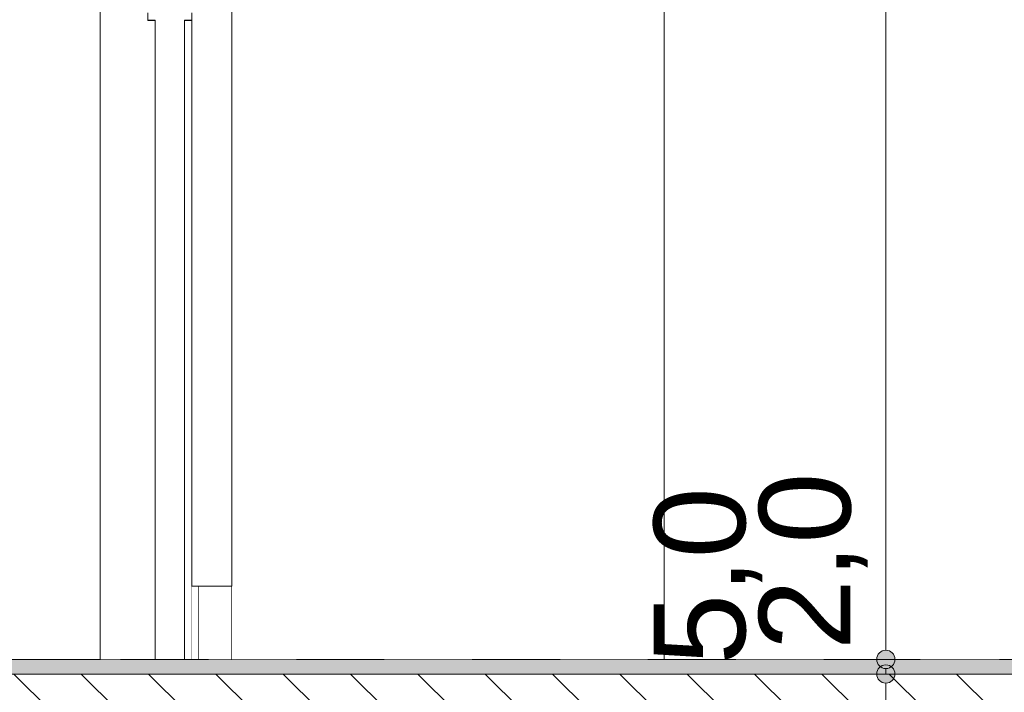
# Model space of a CAD drawing. Header units: millimetres. Extents: x 90539 to 127778, y -34922 to 14506.
# Tile 222 of 256: x 101983 to 103327, y 5735 to 6654. Entities that reach past the tile are written whole.
import ezdxf

# ---------------------------------------------------------------- set-up
doc = ezdxf.new("R2010")
doc.units = ezdxf.units.MM
doc.header["$MEASUREMENT"] = 0
doc.linetypes.add('Przerywana', pattern=[240, 120, -120])
doc.linetypes.add('Wipeout_Contour', pattern=[1000, 0, -1000])
for name, color, linetype, lineweight, true_color in [('0_Nr_pióra__85', 7, 'Continuous', 13, 0x80c2ff), ('Nowe_A-Wymiary-Wewnętrzne_Nr_pióra__45', 7, 'Continuous', 15, 0x40a5ff), ('Nowe_A-Wymiary-Wewnętrzne_Nr_pióra__85', 7, 'Continuous', 13, 0x80c2ff), ('Nowe_A-Wymiary-Zewnętrzne_Nr_pióra__45', 7, 'Continuous', 15, 0x40a5ff), ('Nowe_A-Wymiary-Zewnętrzne_Nr_pióra__85', 7, 'Continuous', 13, 0x80c2ff)]:
    doc.layers.add(name, color=color, linetype=linetype, lineweight=lineweight, true_color=true_color)
for name, color, linetype in [('Nowe_A-Posadzki', 7, 'Continuous'), ('Nowe_A-Wymiary-Wewnętrzne', 7, 'Continuous'), ('Nowe_A-Wymiary-Zewnętrzne', 7, 'Continuous'), ('Nowe_A-Ściany-Konstrukcyjne', 7, 'Continuous'), ('Nowe_A-Ściany-Wewnętrzne', 7, 'Continuous'), ('Nowe_A-Ściany-Zewnętrzne', 7, 'Continuous'), ('Nowe_Drzwi Archicad', 7, 'Continuous')]:
    doc.layers.add(name, color=color, linetype=linetype)
for name, color, linetype, lineweight in [('Nowe_A-Posadzki_Nr_pióra__9', 7, 'Continuous', 13), ('Nowe_A-Wymiary-Wewnętrzne_Nr_pióra__46', 5, 'Continuous', 15), ('Nowe_A-Wymiary-Zewnętrzne_Nr_pióra__46', 5, 'Continuous', 15), ('Nowe_A-Ściany-Zewnętrzne_Nr_pióra__87', 7, 'Continuous', 13), ('Nowe_Drzwi Archicad_Nr_pióra__1', 7, 'Continuous', 13), ('Nowe_Drzwi Archicad_Nr_pióra__3', 7, 'Continuous', 13), ('Nowe_Drzwi Archicad_Nr_pióra__87', 7, 'Continuous', 13)]:
    doc.layers.add(name, color=color, linetype=linetype, lineweight=lineweight)
doc.styles.add('STYL_AUTOMATYCZNY_2', font='arial.ttf')
doc.dimstyles.new('STYL_AUTOMATYCZNY__1', dxfattribs={"dimtxt": 125, "dimasz": 47.5, "dimexe": 0.18, "dimexo": 20, "dimgap": 0, "dimtad": 1, "dimdec": 1, "dimlfac": 0.1, "dimzin": 0, "dimdsep": 46, "dimtxsty": 'STYL_AUTOMATYCZNY_2', "dimblk": 'ARROWHEAD_11', "dimblk1": 'ARROWHEAD_11', "dimblk2": 'ARROWHEAD_11', "dimcen": 0.09, "dimclrd": 256, "dimclre": 256, "dimclrt": 5, "dimadec": 1, "dimazin": 0, "dimtfac": 1, "dimtdec": 4, "dimtmove": 0, "dimatfit": 3, "dimfxl": 0, "dimtolj": 1, "dimtzin": 0, "dimarcsym": 0})

# ---------------------------------------------------------------- blocks, each defined once
blk = doc.blocks.new('ElemPrzekroju_72')
at = {"color": 254, "linetype": 'Wipeout_Contour', "lineweight": 0, "ltscale": 1748018.500554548}
blk.add_wipeout([(102254.8, 6770), (102217.6, 6770), (102217.6, 5880), (102272.6, 5880), (102272.6, 8030), (103452.6, 8030), (103452.6, 5880), (103937.6, 5880), (103937.6, 8320), (102217.6, 8320), (102217.6, 6790), (102254.8, 6790), (102260.5, 6788.7), (102265.2, 6787.1), (102268.7, 6780), (102265.2, 6772.9), (102260.5, 6771.3)], dxfattribs=at).dxf.layer = 'Nowe_A-Ściany-Konstrukcyjne'
blk = doc.blocks.new('ElemPrzekroju_85')
at = {"color": 254, "linetype": 'Wipeout_Contour', "lineweight": 0, "ltscale": 511395.79475}
blk.add_wipeout([(101947.6, 7830), (101947.6, 5780), (102092.6, 5780), (102092.6, 7780), (102092.6, 7830)], dxfattribs=at).dxf.layer = 'Nowe_A-Ściany-Wewnętrzne'
at = {"color": 254, "linetype": 'Wipeout_Contour', "lineweight": 0, "ltscale": 409609.555382}
blk.add_wipeout([(102217.6, 6653), (102207.6, 6653), (102207.6, 5780), (102217.6, 5780)], dxfattribs=at).dxf.layer = 'Nowe_A-Ściany-Wewnętrzne'
blk = doc.blocks.new('ElemPrzekroju_328')
at = {"layer": 'Nowe_A-Posadzki', "linetype": 'Continuous', "lineweight": 0, "true_color": 0xbb9a81}
blk.add_hatch(color=33, dxfattribs=at).paths.add_polyline_path([(107317.6, 5780), (99177.6, 5780), (99177.6, 5760), (107317.6, 5760)])
at = {"layer": 'Nowe_A-Posadzki', "linetype": 'Continuous', "lineweight": 0, "true_color": 0x000000}
h = blk.add_hatch(dxfattribs=at)
h.set_pattern_fill('Cegła_zwykła', color=18, style=0, pattern_type=2)
h.set_pattern_definition([(135, (0, 0), (45.96194, 45.96194), [])])
h.paths.add_polyline_path([(99177.6, 5760), (99177.6, 5710), (107317.6, 5710), (107317.6, 5760)])
at = {"layer": 'Nowe_A-Posadzki_Nr_pióra__9', "color": 7, "linetype": 'Continuous', "lineweight": 13}
blk.add_line((107317.6, 5760), (99177.6, 5760), dxfattribs=at)
at = {"layer": 'Nowe_A-Posadzki_Nr_pióra__9', "color": 7, "linetype": 'Continuous', "lineweight": 13, "flags": 128}
blk.add_lwpolyline([(107317.6, 5780), (102207.6, 5780), (102167.6, 5780), (100757.6, 5780)], dxfattribs=at)
blk = doc.blocks.new('ElemPrzekroju_411')
at = {"layer": 'Nowe_Drzwi Archicad_Nr_pióra__87', "color": 7, "linetype": 'Continuous', "lineweight": 13}
blk.add_line((102217.6, 5880), (102217.6, 5780), dxfattribs=at)
at = {"color": 254, "linetype": 'Wipeout_Contour', "lineweight": 0, "ltscale": 2149643.994570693}
blk.add_wipeout([(102167.6, 7780), (102092.6, 7780), (102092.6, 5780), (102167.6, 5780), (102167.6, 6653), (102157.6, 6653), (102157.6, 6707), (102167.6, 6707), (102167.6, 6753), (102157.6, 6753), (102157.6, 6770), (102120.4, 6770), (102114.7, 6771.3), (102110, 6772.9), (102106.5, 6780), (102110, 6787.1), (102114.7, 6788.7), (102120.4, 6790), (102157.6, 6790), (102157.6, 6807), (102167.6, 6807)], dxfattribs=at).dxf.layer = 'Nowe_Drzwi Archicad'
at = {"color": 254, "linetype": 'Wipeout_Contour', "lineweight": 0, "ltscale": 409735.380498}
blk.add_wipeout([(102217.5, 6653), (102217.6, 6653), (102217.6, 6653.6), (102217.5, 6653.6)], dxfattribs=at).dxf.layer = 'Nowe_Drzwi Archicad'
at = {"layer": 'Nowe_Drzwi Archicad_Nr_pióra__3', "color": 7, "linetype": 'Continuous', "lineweight": 13}
blk.add_line((102092.6, 5780), (102092.6, 7780), dxfattribs=at)
at = {"color": 254, "linetype": 'Wipeout_Contour', "lineweight": 0, "ltscale": 409496.286736}
blk.add_wipeout([(102157.7, 6653), (102157.7, 6653.6), (102157.6, 6653.6), (102157.6, 6653)], dxfattribs=at).dxf.layer = 'Nowe_Drzwi Archicad'
at = {"color": 254, "linetype": 'Wipeout_Contour', "lineweight": 0, "ltscale": 409715.622305}
blk.add_wipeout([(102207.7, 6653), (102217.5, 6653), (102217.5, 6653.6), (102207.7, 6653.6)], dxfattribs=at).dxf.layer = 'Nowe_Drzwi Archicad'
at = {"layer": 'Nowe_Drzwi Archicad_Nr_pióra__3', "color": 7, "linetype": 'Continuous', "lineweight": 13}
for p, q in [((102217.6, 6653), (102217.5, 6653)), ((102217.6, 6653.1), (102217.6, 6653.6)), ((102217.6, 6653), (102217.6, 6653.6))]:
    blk.add_line(p, q, dxfattribs=at)
at = {"layer": 'Nowe_Drzwi Archicad_Nr_pióra__3', "color": 7, "linetype": 'Continuous', "lineweight": 13, "flags": 128}
blk.add_lwpolyline([(102217.6, 6663.4), (102217.6, 6653.7), (102217.6, 6653.6)], dxfattribs=at)
at = {"layer": 'Nowe_Drzwi Archicad_Nr_pióra__87', "color": 7, "linetype": 'Continuous', "lineweight": 13}
blk.add_line((102217.6, 6653), (102217.6, 5880), dxfattribs=at)
at = {"color": 254, "linetype": 'Wipeout_Contour', "lineweight": 0, "ltscale": 409516.044875}
blk.add_wipeout([(102167.5, 6653), (102167.5, 6653.6), (102157.7, 6653.6), (102157.7, 6653)], dxfattribs=at).dxf.layer = 'Nowe_Drzwi Archicad'
at = {"color": 254, "linetype": 'Wipeout_Contour', "lineweight": 0, "ltscale": 409695.864126}
blk.add_wipeout([(102207.6, 6653), (102207.7, 6653), (102207.7, 6653.6), (102207.6, 6653.6)], dxfattribs=at).dxf.layer = 'Nowe_Drzwi Archicad'
at = {"layer": 'Nowe_Drzwi Archicad_Nr_pióra__3', "color": 7, "linetype": 'Continuous', "lineweight": 13}
for p, q in [((102157.6, 6653), (102157.6, 6653.6)), ((102157.6, 6653), (102157.7, 6653)), ((102207.6, 6653.6), (102207.6, 5780)), ((102207.7, 6653), (102207.6, 6653)), ((102217.5, 6653), (102207.7, 6653))]:
    blk.add_line(p, q, dxfattribs=at)
at = {"layer": 'Nowe_Drzwi Archicad_Nr_pióra__3', "color": 7, "linetype": 'Continuous', "lineweight": 13, "flags": 128}
for points in [[(102157.6, 6663.4), (102157.6, 6653.7), (102157.6, 6653.6)], [(102217.6, 6653.6), (102217.5, 6653.6), (102207.7, 6653.6), (102207.6, 6653.6)]]:
    blk.add_lwpolyline(points, dxfattribs=at)
at = {"color": 254, "linetype": 'Wipeout_Contour', "lineweight": 0, "ltscale": 409535.803026}
blk.add_wipeout([(102167.6, 6653), (102167.6, 6653.6), (102167.5, 6653.6), (102167.5, 6653)], dxfattribs=at).dxf.layer = 'Nowe_Drzwi Archicad'
at = {"layer": 'Nowe_Drzwi Archicad_Nr_pióra__3', "color": 7, "linetype": 'Continuous', "lineweight": 13}
for p, q in [((102157.7, 6653), (102167.5, 6653)), ((102167.5, 6653), (102167.6, 6653)), ((102167.6, 6653.6), (102167.6, 5780))]:
    blk.add_line(p, q, dxfattribs=at)
at = {"layer": 'Nowe_Drzwi Archicad_Nr_pióra__3', "color": 7, "linetype": 'Continuous', "lineweight": 13, "flags": 128}
blk.add_lwpolyline([(102167.6, 6653.6), (102167.5, 6653.6), (102157.7, 6653.6), (102157.6, 6653.6)], dxfattribs=at)
blk = doc.blocks.new('ElemPrzekroju_559')
at = {"color": 254, "linetype": 'Wipeout_Contour', "lineweight": 0, "ltscale": 409554.886412}
blk.add_wipeout([(102227.59497, 5880), (102217.59497, 5880), (102217.59497, 5780), (102227.59497, 5780)], dxfattribs=at).dxf.layer = 'Nowe_A-Ściany-Zewnętrzne'
at = {"layer": 'Nowe_A-Ściany-Zewnętrzne_Nr_pióra__87', "color": 7, "linetype": 'Continuous', "lineweight": 13}
for p, q in [((102217.59497, 5880), (102227.59497, 5880)), ((102227.59497, 5880), (102227.59497, 5780))]:
    blk.add_line(p, q, dxfattribs=at)
blk = doc.blocks.new('ElemPrzekroju_562')
at = {"color": 254, "linetype": 'Wipeout_Contour', "lineweight": 0, "ltscale": 409664.704436}
blk.add_wipeout([(102272.6, 5880), (102227.6, 5880), (102227.6, 5780), (102272.6, 5780)], dxfattribs=at).dxf.layer = 'Nowe_A-Ściany-Zewnętrzne'
at = {"layer": 'Nowe_A-Ściany-Zewnętrzne_Nr_pióra__87', "color": 7, "linetype": 'Continuous', "lineweight": 13}
for p, q in [((102272.6, 5880), (102227.6, 5880)), ((102272.6, 5780), (102272.6, 5880))]:
    blk.add_line(p, q, dxfattribs=at)
blk = doc.blocks.new('ElemPrzekroju_563')
at = {"color": 254, "linetype": 'Wipeout_Contour', "lineweight": 0, "ltscale": 411200.350384}
blk.add_wipeout([(102272.6, 5780), (102862.6, 5780), (102862.6, 7880), (102272.6, 7880)], dxfattribs=at).dxf.layer = 'Nowe_Drzwi Archicad'
at = {"layer": 'Nowe_Drzwi Archicad_Nr_pióra__87', "color": 7, "linetype": 'Continuous', "lineweight": 13}
blk.add_line((102272.6, 5880), (102272.6, 8030), dxfattribs=at)
at = {"color": 254, "linetype": 'Wipeout_Contour', "lineweight": 0, "ltscale": 413555.044385}
blk.add_wipeout([(102862.6, 5780), (103452.6, 5780), (103452.6, 7880), (102862.6, 7880)], dxfattribs=at).dxf.layer = 'Nowe_Drzwi Archicad'
at = {"layer": 'Nowe_Drzwi Archicad_Nr_pióra__1', "color": 7, "linetype": 'Continuous', "lineweight": 13}
blk.add_line((102862.6, 5780), (102862.6, 7880), dxfattribs=at)
blk = doc.blocks.new('*D660')
at = {"layer": 'Nowe_A-Wymiary-Zewnętrzne_Nr_pióra__45', "linetype": 'Continuous', "lineweight": 15, "true_color": 0x40a5ff}
for points in [[(103152.9, 5760), (103153.9, 5755.2), (103156.6, 5751.2), (103160.6, 5748.5), (103165.4, 5747.5), (103170.2, 5748.5), (103174.3, 5751.2), (103177, 5755.2), (103177.9, 5760), (103177, 5764.8), (103174.3, 5768.8), (103170.2, 5771.5), (103165.4, 5772.5), (103160.6, 5771.5), (103156.6, 5768.8), (103153.9, 5764.8)], [(103152.9, 5710), (103153.9, 5705.2), (103156.6, 5701.2), (103160.6, 5698.5), (103165.4, 5697.5), (103170.2, 5698.5), (103174.3, 5701.2), (103177, 5705.2), (103177.9, 5710), (103177, 5714.8), (103174.3, 5718.8), (103170.2, 5721.5), (103165.4, 5722.5), (103160.6, 5721.5), (103156.6, 5718.8), (103153.9, 5714.8)]]:
    blk.add_hatch(color=161, dxfattribs=at).paths.add_polyline_path(points)
at = {"layer": 'Nowe_A-Wymiary-Zewnętrzne_Nr_pióra__45', "color": 161, "linetype": 'Continuous', "lineweight": 15, "true_color": 0x40a5ff}
for centre in [(103165.4, 5760), (103165.4, 5710)]:
    blk.add_circle(centre, 12.5, dxfattribs=at)
at = {"layer": 'Nowe_A-Wymiary-Zewnętrzne_Nr_pióra__85', "color": 151, "linetype": 'Continuous', "lineweight": 13, "true_color": 0x80c2ff}
for p, q in [((103152.9, 5760), (103118.6, 5760)), ((103212.3, 5760), (103177.9, 5760)), ((103165.4, 5722.5), (103165.4, 5747.5)), ((103152.9, 5710), (103118.6, 5710)), ((103212.3, 5710), (103177.9, 5710))]:
    blk.add_line(p, q, dxfattribs=at)
blk = doc.blocks.new('ARROWHEAD_11')
at = {"color": 0, "linetype": 'Continuous', "lineweight": 0}
blk.add_line((0, 0), (-1, 0), dxfattribs=at)
at = {"color": 0, "linetype": 'Continuous', "lineweight": 0, "const_width": 0.25, "flags": 128}
blk.add_lwpolyline([(-0.125, 0, 1), (0.125, 0, 1)], format="xyb", close=True, dxfattribs=at)
blk = doc.blocks.new('*D661')
at = {"layer": 'Nowe_A-Wymiary-Zewnętrzne_Nr_pióra__45', "linetype": 'Continuous', "lineweight": 15, "true_color": 0x40a5ff}
for points in [[(103152.9, 5780), (103153.9, 5775.2), (103156.6, 5771.2), (103160.6, 5768.5), (103165.4, 5767.5), (103170.2, 5768.5), (103174.3, 5771.2), (103177, 5775.2), (103177.9, 5780), (103177, 5784.8), (103174.3, 5788.8), (103170.2, 5791.5), (103165.4, 5792.5), (103160.6, 5791.5), (103156.6, 5788.8), (103153.9, 5784.8)], [(103152.9, 5760), (103153.9, 5755.2), (103156.6, 5751.2), (103160.6, 5748.5), (103165.4, 5747.5), (103170.2, 5748.5), (103174.3, 5751.2), (103177, 5755.2), (103177.9, 5760), (103177, 5764.8), (103174.3, 5768.8), (103170.2, 5771.5), (103165.4, 5772.5), (103160.6, 5771.5), (103156.6, 5768.8), (103153.9, 5764.8)]]:
    blk.add_hatch(color=161, dxfattribs=at).paths.add_polyline_path(points)
at = {"layer": 'Nowe_A-Wymiary-Zewnętrzne_Nr_pióra__45', "color": 161, "linetype": 'Continuous', "lineweight": 15, "true_color": 0x40a5ff}
for centre in [(103165.4, 5780), (103165.4, 5760)]:
    blk.add_circle(centre, 12.5, dxfattribs=at)
at = {"layer": 'Nowe_A-Wymiary-Zewnętrzne_Nr_pióra__85', "color": 151, "linetype": 'Continuous', "lineweight": 13, "true_color": 0x80c2ff}
for p, q in [((103152.9, 5780), (103118.6, 5780)), ((103165.4, 5760), (103165.4, 5767.5)), ((103212.3, 5780), (103177.9, 5780)), ((103152.9, 5760), (103118.6, 5760)), ((103212.3, 5760), (103177.9, 5760))]:
    blk.add_line(p, q, dxfattribs=at)
at = {"layer": 'Nowe_A-Wymiary-Zewnętrzne_Nr_pióra__46', "color": 5, "lineweight": 15, "insert": (102996.7, 5772.5), "char_height": 125, "attachment_point": 7, "rotation": 90, "style": 'STYL_AUTOMATYCZNY_2'}
blk.add_mtext('\\A1;{\\pql;\\fArial|b0|i0|c238|p0;\\W1.000000;5,0}', dxfattribs=at)
blk = doc.blocks.new('*D662')
at = {"layer": 'Nowe_A-Wymiary-Zewnętrzne_Nr_pióra__45', "linetype": 'Continuous', "lineweight": 15, "true_color": 0x40a5ff}
for points in [[(103152.9, 8320), (103153.9, 8315.2), (103156.6, 8311.2), (103160.6, 8308.5), (103165.4, 8307.5), (103170.2, 8308.5), (103174.3, 8311.2), (103177, 8315.2), (103177.9, 8320), (103177, 8324.8), (103174.3, 8328.8), (103170.2, 8331.5), (103165.4, 8332.5), (103160.6, 8331.5), (103156.6, 8328.8), (103153.9, 8324.8)], [(103152.9, 5780), (103153.9, 5775.2), (103156.6, 5771.2), (103160.6, 5768.5), (103165.4, 5767.5), (103170.2, 5768.5), (103174.3, 5771.2), (103177, 5775.2), (103177.9, 5780), (103177, 5784.8), (103174.3, 5788.8), (103170.2, 5791.5), (103165.4, 5792.5), (103160.6, 5791.5), (103156.6, 5788.8), (103153.9, 5784.8)]]:
    blk.add_hatch(color=161, dxfattribs=at).paths.add_polyline_path(points)
at = {"layer": 'Nowe_A-Wymiary-Zewnętrzne_Nr_pióra__45', "color": 161, "linetype": 'Continuous', "lineweight": 15, "true_color": 0x40a5ff}
for centre in [(103165.4, 8320), (103165.4, 5780)]:
    blk.add_circle(centre, 12.5, dxfattribs=at)
at = {"layer": 'Nowe_A-Wymiary-Zewnętrzne_Nr_pióra__85', "color": 151, "linetype": 'Continuous', "lineweight": 13, "true_color": 0x80c2ff}
for p, q in [((103152.9, 8320), (103118.6, 8320)), ((103212.3, 8320), (103177.9, 8320)), ((103165.4, 5792.5), (103165.4, 8307.5)), ((103152.9, 5780), (103118.6, 5780)), ((103212.3, 5780), (103177.9, 5780))]:
    blk.add_line(p, q, dxfattribs=at)
at = {"layer": 'Nowe_A-Wymiary-Zewnętrzne_Nr_pióra__46', "color": 5, "lineweight": 15, "char_height": 125, "attachment_point": 7, "rotation": 90, "style": 'STYL_AUTOMATYCZNY_2'}
for s, insert in [('\\A1;{\\pql;\\fArial|b0|i0|c238|p0;\\W1.000000;7,0}', (102996.7, 8299.2)), ('\\A1;{\\pql;\\fArial|b0|i0|c238|p0;\\W1.000000;21,0}', (103140.4, 7973.9)), ('\\A1;{\\pql;\\fArial|b0|i0|c238|p0;\\W1.000000;254,0}', (103140.4, 6787.8)), ('\\A1;{\\pql;\\fArial|b0|i0|c238|p0;\\W1.000000;2,0}', (103140.4, 5792.5))]:
    blk.add_mtext(s, dxfattribs=dict(at, insert=insert))
blk = doc.blocks.new('*D706')
at = {"layer": 'Nowe_A-Wymiary-Wewnętrzne_Nr_pióra__45', "linetype": 'Continuous', "lineweight": 15, "true_color": 0x40a5ff}
for points in [[(108300.4, 5780), (108301.4, 5775.2), (108304.1, 5771.2), (108308.1, 5768.5), (108312.9, 5767.5), (108317.7, 5768.5), (108321.8, 5771.2), (108324.5, 5775.2), (108325.4, 5780), (108324.5, 5784.8), (108321.8, 5788.8), (108317.7, 5791.5), (108312.9, 5792.5), (108308.1, 5791.5), (108304.1, 5788.8), (108301.4, 5784.8)], [(108300.4, 5430), (108301.4, 5425.2), (108304.1, 5421.2), (108308.1, 5418.5), (108312.9, 5417.5), (108317.7, 5418.5), (108321.8, 5421.2), (108324.5, 5425.2), (108325.4, 5430), (108324.5, 5434.8), (108321.8, 5438.8), (108317.7, 5441.5), (108312.9, 5442.5), (108308.1, 5441.5), (108304.1, 5438.8), (108301.4, 5434.8)]]:
    blk.add_hatch(color=161, dxfattribs=at).paths.add_polyline_path(points)
at = {"layer": 'Nowe_A-Wymiary-Wewnętrzne_Nr_pióra__45', "color": 161, "linetype": 'Continuous', "lineweight": 15, "true_color": 0x40a5ff}
for centre in [(108312.9, 5780), (108312.9, 5430)]:
    blk.add_circle(centre, 12.5, dxfattribs=at)
at = {"layer": 'Nowe_A-Wymiary-Wewnętrzne_Nr_pióra__85', "color": 151, "linetype": 'Continuous', "lineweight": 13, "true_color": 0x80c2ff}
for p, q in [((108300.4, 5780), (108266.1, 5780)), ((108312.9, 5442.5), (108312.9, 5767.5)), ((108359.8, 5780), (108325.4, 5780)), ((108300.4, 5430), (108266.1, 5430)), ((108359.8, 5430), (108325.4, 5430))]:
    blk.add_line(p, q, dxfattribs=at)
blk = doc.blocks.new('*D707')
at = {"layer": 'Nowe_A-Wymiary-Wewnętrzne_Nr_pióra__45', "linetype": 'Continuous', "lineweight": 15, "true_color": 0x40a5ff}
for points in [[(108300.4, 7850), (108301.4, 7845.2), (108304.1, 7841.2), (108308.1, 7838.5), (108312.9, 7837.5), (108317.7, 7838.5), (108321.8, 7841.2), (108324.5, 7845.2), (108325.4, 7850), (108324.5, 7854.8), (108321.8, 7858.8), (108317.7, 7861.5), (108312.9, 7862.5), (108308.1, 7861.5), (108304.1, 7858.8), (108301.4, 7854.8)], [(108300.4, 5780), (108301.4, 5775.2), (108304.1, 5771.2), (108308.1, 5768.5), (108312.9, 5767.5), (108317.7, 5768.5), (108321.8, 5771.2), (108324.5, 5775.2), (108325.4, 5780), (108324.5, 5784.8), (108321.8, 5788.8), (108317.7, 5791.5), (108312.9, 5792.5), (108308.1, 5791.5), (108304.1, 5788.8), (108301.4, 5784.8)]]:
    blk.add_hatch(color=161, dxfattribs=at).paths.add_polyline_path(points)
at = {"layer": 'Nowe_A-Wymiary-Wewnętrzne_Nr_pióra__45', "color": 161, "linetype": 'Continuous', "lineweight": 15, "true_color": 0x40a5ff}
for centre in [(108312.9, 7850), (108312.9, 5780)]:
    blk.add_circle(centre, 12.5, dxfattribs=at)
at = {"layer": 'Nowe_A-Wymiary-Wewnętrzne_Nr_pióra__85', "color": 151, "linetype": 'Continuous', "lineweight": 13, "true_color": 0x80c2ff}
for p, q in [((108300.4, 7850), (108266.1, 7850)), ((108359.8, 7850), (108325.4, 7850)), ((108312.9, 5792.5), (108312.9, 7837.5)), ((108300.4, 5780), (108266.1, 5780)), ((108359.8, 5780), (108325.4, 5780))]:
    blk.add_line(p, q, dxfattribs=at)
at = {"layer": 'Nowe_A-Wymiary-Wewnętrzne_Nr_pióra__46', "color": 5, "lineweight": 15, "char_height": 125, "attachment_point": 7, "rotation": 90, "style": 'STYL_AUTOMATYCZNY_2'}
for s, insert in [('\\A1;{\\pql;\\fArial|b0|i0|c238|p0;\\W1.000000;207,0}', (108287.9, 6767.3)), ('\\A1;{\\pql;\\fArial|b0|i0|c238|p0;\\W1.000000;35,0}', (108287.9, 5792.5))]:
    blk.add_mtext(s, dxfattribs=dict(at, insert=insert))
blk = doc.blocks.new('*D721')
at = {"layer": 'Nowe_A-Wymiary-Wewnętrzne_Nr_pióra__45', "linetype": 'Continuous', "lineweight": 15, "true_color": 0x40a5ff}
for points in [[(116511.2, 5780), (116512.1, 5775.2), (116514.8, 5771.2), (116518.9, 5768.5), (116523.7, 5767.5), (116528.4, 5768.5), (116532.5, 5771.2), (116535.2, 5775.2), (116536.2, 5780), (116535.2, 5784.8), (116532.5, 5788.8), (116528.4, 5791.5), (116523.7, 5792.5), (116518.9, 5791.5), (116514.8, 5788.8), (116512.1, 5784.8)], [(116511.2, 5430), (116512.1, 5425.2), (116514.8, 5421.2), (116518.9, 5418.5), (116523.7, 5417.5), (116528.4, 5418.5), (116532.5, 5421.2), (116535.2, 5425.2), (116536.2, 5430), (116535.2, 5434.8), (116532.5, 5438.8), (116528.4, 5441.5), (116523.7, 5442.5), (116518.9, 5441.5), (116514.8, 5438.8), (116512.1, 5434.8)]]:
    blk.add_hatch(color=161, dxfattribs=at).paths.add_polyline_path(points)
at = {"layer": 'Nowe_A-Wymiary-Wewnętrzne_Nr_pióra__45', "color": 161, "linetype": 'Continuous', "lineweight": 15, "true_color": 0x40a5ff}
for centre in [(116523.7, 5780), (116523.7, 5430)]:
    blk.add_circle(centre, 12.5, dxfattribs=at)
at = {"layer": 'Nowe_A-Wymiary-Wewnętrzne_Nr_pióra__85', "color": 151, "linetype": 'Continuous', "lineweight": 13, "true_color": 0x80c2ff}
for p, q in [((116511.2, 5780), (116476.8, 5780)), ((116523.7, 5442.5), (116523.7, 5767.5)), ((116570.5, 5780), (116536.2, 5780)), ((116511.2, 5430), (116476.8, 5430)), ((116570.5, 5430), (116536.2, 5430))]:
    blk.add_line(p, q, dxfattribs=at)
blk = doc.blocks.new('*D722')
at = {"layer": 'Nowe_A-Wymiary-Wewnętrzne_Nr_pióra__45', "linetype": 'Continuous', "lineweight": 15, "true_color": 0x40a5ff}
for points in [[(116511.2, 6680), (116512.1, 6675.2), (116514.8, 6671.2), (116518.9, 6668.5), (116523.7, 6667.5), (116528.4, 6668.5), (116532.5, 6671.2), (116535.2, 6675.2), (116536.2, 6680), (116535.2, 6684.8), (116532.5, 6688.8), (116528.4, 6691.5), (116523.7, 6692.5), (116518.9, 6691.5), (116514.8, 6688.8), (116512.1, 6684.8)], [(116511.2, 5780), (116512.1, 5775.2), (116514.8, 5771.2), (116518.9, 5768.5), (116523.7, 5767.5), (116528.4, 5768.5), (116532.5, 5771.2), (116535.2, 5775.2), (116536.2, 5780), (116535.2, 5784.8), (116532.5, 5788.8), (116528.4, 5791.5), (116523.7, 5792.5), (116518.9, 5791.5), (116514.8, 5788.8), (116512.1, 5784.8)]]:
    blk.add_hatch(color=161, dxfattribs=at).paths.add_polyline_path(points)
at = {"layer": 'Nowe_A-Wymiary-Wewnętrzne_Nr_pióra__45', "color": 161, "linetype": 'Continuous', "lineweight": 15, "true_color": 0x40a5ff}
for centre in [(116523.7, 6680), (116523.7, 5780)]:
    blk.add_circle(centre, 12.5, dxfattribs=at)
at = {"layer": 'Nowe_A-Wymiary-Wewnętrzne_Nr_pióra__85', "color": 151, "linetype": 'Continuous', "lineweight": 13, "true_color": 0x80c2ff}
for p, q in [((116511.2, 6680), (116476.8, 6680)), ((116570.5, 6680), (116536.2, 6680)), ((116523.7, 5792.5), (116523.7, 6667.5)), ((116511.2, 5780), (116476.8, 5780)), ((116570.5, 5780), (116536.2, 5780))]:
    blk.add_line(p, q, dxfattribs=at)
at = {"layer": 'Nowe_A-Wymiary-Wewnętrzne_Nr_pióra__46', "color": 5, "lineweight": 15, "char_height": 125, "attachment_point": 7, "rotation": 90, "style": 'STYL_AUTOMATYCZNY_2'}
for s, insert in [('\\A1;{\\pql;\\fArial|b0|i0|c238|p0;\\W1.000000;90,0}', (116498.7, 6230)), ('\\A1;{\\pql;\\fArial|b0|i0|c238|p0;\\W1.000000;35,0}', (116498.7, 5792.5))]:
    blk.add_mtext(s, dxfattribs=dict(at, insert=insert))
blk = doc.blocks.new('*D748')
at = {"layer": 'Nowe_A-Wymiary-Zewnętrzne_Nr_pióra__45', "linetype": 'Continuous', "lineweight": 15, "true_color": 0x40a5ff}
for points in [[(119375.1, 12845), (119376.1, 12840.2), (119378.8, 12836.2), (119382.8, 12833.5), (119387.6, 12832.5), (119392.4, 12833.5), (119396.5, 12836.2), (119399.2, 12840.2), (119400.1, 12845), (119399.2, 12849.8), (119396.5, 12853.8), (119392.4, 12856.5), (119387.6, 12857.5), (119382.8, 12856.5), (119378.8, 12853.8), (119376.1, 12849.8)], [(119375.1, -450), (119376.1, -454.8), (119378.8, -458.8), (119382.8, -461.5), (119387.6, -462.5), (119392.4, -461.5), (119396.5, -458.8), (119399.2, -454.8), (119400.1, -450), (119399.2, -445.2), (119396.5, -441.2), (119392.4, -438.5), (119387.6, -437.5), (119382.8, -438.5), (119378.8, -441.2), (119376.1, -445.2)]]:
    blk.add_hatch(color=161, dxfattribs=at).paths.add_polyline_path(points)
at = {"layer": 'Nowe_A-Wymiary-Zewnętrzne_Nr_pióra__45', "color": 161, "linetype": 'Continuous', "lineweight": 15, "true_color": 0x40a5ff}
for centre in [(119387.6, 12845), (119387.6, -450)]:
    blk.add_circle(centre, 12.5, dxfattribs=at)
at = {"layer": 'Nowe_A-Wymiary-Zewnętrzne_Nr_pióra__85', "color": 151, "linetype": 'Continuous', "lineweight": 13, "true_color": 0x80c2ff}
for p, q in [((119387.6, 12857.5), (119387.6, 12870)), ((119375.1, 12845), (119340.8, 12845)), ((119434.5, 12845), (119400.1, 12845)), ((119387.6, -437.5), (119387.6, 12832.5)), ((119375.1, -450), (119340.8, -450)), ((119434.5, -450), (119400.1, -450)), ((119387.6, -475), (119387.6, -462.5))]:
    blk.add_line(p, q, dxfattribs=at)
at = {"layer": 'Nowe_A-Wymiary-Zewnętrzne_Nr_pióra__46', "color": 5, "lineweight": 15, "insert": (119362.6, 5911.5), "char_height": 125, "attachment_point": 7, "rotation": 90, "style": 'STYL_AUTOMATYCZNY_2'}
blk.add_mtext('\\A1;{\\pql;\\fArial|b0|i0|c238|p0;\\W1.000000;1\xa0329,5}', dxfattribs=at)
blk = doc.blocks.new('A Przekrój_STORY_MARKER')
at = {"layer": '0_Nr_pióra__85', "color": 151, "linetype": 'Przerywana', "lineweight": 13, "true_color": 0x80c2ff}
blk.add_line((94200.6, 5780), (119573.8, 5780), dxfattribs=at)

msp = doc.modelspace()

# ---------------------------------------------------------------- block references
at = {"layer": 'Nowe_A-Ściany-Konstrukcyjne', "lineweight": 0}
msp.add_blockref('ElemPrzekroju_72', (0, 0), dxfattribs=at)

# ---------------------------------------------------------------- next in the draw order: block references
at = {"layer": 'Nowe_A-Ściany-Wewnętrzne', "lineweight": 0}
msp.add_blockref('ElemPrzekroju_85', (0, 0), dxfattribs=at)

# ---------------------------------------------------------------- next in the draw order: block references
at = {"layer": 'Nowe_A-Posadzki', "lineweight": 0}
msp.add_blockref('ElemPrzekroju_328', (0, 0), dxfattribs=at)

# ---------------------------------------------------------------- next in the draw order: block references
at = {"layer": 'Nowe_Drzwi Archicad', "lineweight": 0}
msp.add_blockref('ElemPrzekroju_411', (0, 0), dxfattribs=at)

# ---------------------------------------------------------------- next in the draw order: block references
at = {"layer": 'Nowe_A-Ściany-Zewnętrzne', "lineweight": 0}
msp.add_blockref('ElemPrzekroju_559', (0, 0), dxfattribs=at)

# ---------------------------------------------------------------- next in the draw order: block references
msp.add_blockref('ElemPrzekroju_562', (0, 0), dxfattribs=at)

# ---------------------------------------------------------------- next in the draw order: block references
at = {"layer": 'Nowe_Drzwi Archicad', "lineweight": 0}
msp.add_blockref('ElemPrzekroju_563', (0, 0), dxfattribs=at)

# ---------------------------------------------------------------- next in the draw order: block references
at = {"linetype": 'Continuous', "lineweight": 0}
msp.add_blockref('A Przekrój_STORY_MARKER', (0, 0), dxfattribs=at)

# ---------------------------------------------------------------- next in the draw order: dimensions: what is measured, and where the dimension line sits
at = {"layer": 'Nowe_A-Wymiary-Wewnętrzne', "color": 151, "linetype": 'Continuous', "lineweight": 13, "true_color": 0x80c2ff}
for base, p1, p2, picture, middle in [((108312.93, 7850), (99177.6, 5780), (107577.6, 7850), '*D707', (108225.43, 6976.72)), ((116523.66, 6680), (99177.6, 5780), (116907.6, 6680), '*D722', (116436.16, 6391.82)), ((108312.93, 5780), (99177.6, 5430), (99177.6, 5780), '*D706', (108225.43, 5954.32)), ((116523.66, 5780), (99177.6, 5430), (99177.6, 5780), '*D721', (116436.16, 5954.32))]:
    dim = msp.add_linear_dim(base=base, p1=p1, p2=p2, angle=90, dimstyle='STYL_AUTOMATYCZNY__1', dxfattribs=at)
    dim.commit()
    dim.dimension.update_dxf_attribs({"geometry": picture, "text_midpoint": middle, "dimtype": 160, "text_rotation": 90})
at = {"layer": 'Nowe_A-Wymiary-Zewnętrzne', "color": 151, "linetype": 'Continuous', "lineweight": 13, "true_color": 0x80c2ff}
for base, p1, p2, picture, middle in [((119387.63, 12845), (95120.09, -450), (98654.74, 12845), '*D748', (119300.13, 6192.64)), ((103165.43, 8320), (102217.59, 5780), (102217.59, 8320), '*D662', (103077.93, 6997.22)), ((103165.43, 5780), (102207.59, 5760), (102217.59, 5780), '*D661', (103077.93, 5906.76)), ((103165.43, 5760), (102207.59, 5710), (102207.59, 5760), '*D660', (102934.18, 5886.76))]:
    dim = msp.add_linear_dim(base=base, p1=p1, p2=p2, angle=90, dimstyle='STYL_AUTOMATYCZNY__1', dxfattribs=at)
    dim.commit()
    dim.dimension.update_dxf_attribs({"geometry": picture, "text_midpoint": middle, "dimtype": 160, "text_rotation": 90})

doc.saveas('drawing.dxf')
